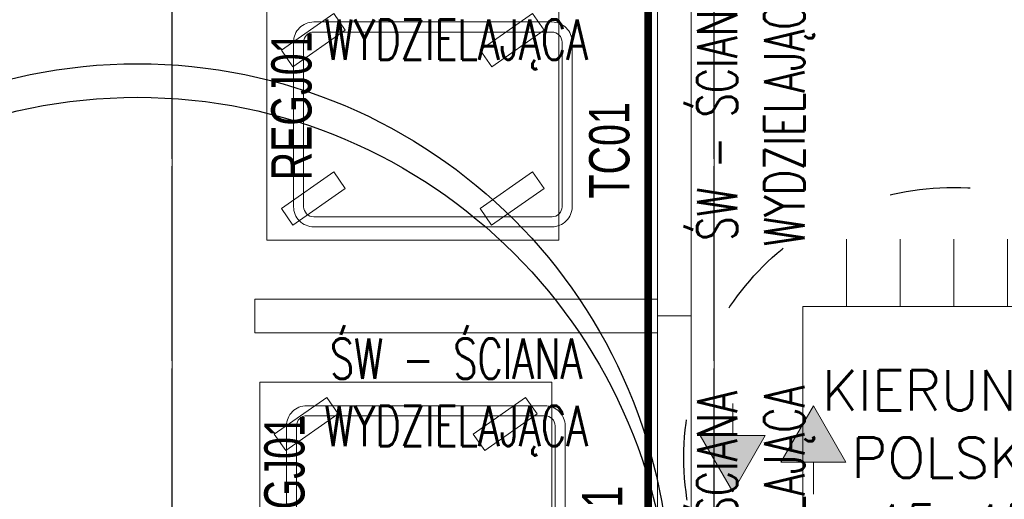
# Model space of a CAD drawing. Header units: millimetres. Extents: x 7483 to 13091, y 8111 to 13871.
# Tile 198 of 256: x 10193 to 10339, y 9281 to 9352. Entities that reach past the tile are written whole.
import ezdxf

# ---------------------------------------------------------------- set-up
doc = ezdxf.new("R2010")
doc.units = ezdxf.units.MM
for name, pattern in [('ACAD_ISO03W100', [30, 12, -18]), ('ACAD_ISO04W100', [30, 24, -3, 0, -3]), ('DGN_STYLE_2', [30.2, 18.12, -12.08]), ('KRESKAKROPKA2', [12.7, 6.35, -3.175, 0, -3.175])]:
    doc.linetypes.add(name, pattern=pattern)
for name, color, linetype, lineweight, true_color in [('a___wymiary', 7, 'Continuous', 5, 0x000000), ('wymiary', 7, 'Continuous', 5, 0xb2b2b2), ('zielony', 7, 'Continuous', 5, 0x2fa745)]:
    doc.layers.add(name, color=color, linetype=linetype, lineweight=lineweight, true_color=true_color)
doc.layers.add('AS_Siatki', color=72, linetype='Continuous')
doc.layers.add('Indeksy_urządzeń_gastronomicznych', color=242, linetype='Continuous')
for name, color, linetype, lineweight in [('CHLODNICTWO', 94, 'Continuous', 15), ('CZ-GR', 236, 'Continuous', 30), ('MEBLE PKN', 150, 'Continuous', 20), ('OSI', 64, 'KRESKAKROPKA2', 0)]:
    doc.layers.add(name, color=color, linetype=linetype, lineweight=lineweight)
doc.layers.add('konstrukcja poglądowo', color=7, linetype='Continuous', lineweight=5, true_color=0xb2b2b2, plot=False)
doc.layers.add('Powierzchnie', color=21, linetype='DGN_STYLE_2', lineweight=15, plot=False)
doc.styles.add('Arial', font='arial.ttf')
doc.styles.add('JACEK_07', font='simplex.shx', dxfattribs={"width": 0.7})
doc.styles.add('RomanS', font='simplex.shx')
doc.dimstyles.new('wymiary agp1', dxfattribs={"dimtxt": 16, "dimasz": 5, "dimexe": 30, "dimexo": 60, "dimgap": 1.8, "dimtad": 1, "dimdec": 3, "dimrnd": 0.5, "dimdsep": 46, "dimtxsty": 'Arial', "dimblk": 'znacznik', "dimcen": 1.5, "dimse1": 1, "dimse2": 1, "dimclrd": 256, "dimazin": 0, "dimtfac": 1, "dimtdec": 3, "dimtmove": 1, "dimatfit": 3, "dimldrblk": 'znacznik', "dimfxl": 0, "dimlwd": -1, "dimarcsym": 0})

# ---------------------------------------------------------------- blocks, each defined once
blk = doc.blocks.new('Taca 300x410 TC01')
for points in [[(3, 0), (27.5, 0, -0.414214), (30.5, -3), (30.5, -38.5, -0.414214), (27.5, -41.5), (3, -41.5, -0.414214), (0, -38.5), (0, -3, -0.414214)], [(3, -1.5), (27.5, -1.5, -0.414214), (29, -3), (29, -38.5, -0.414214), (27.5, -40), (3, -40, -0.414214), (1.5, -38.5), (1.5, -3, -0.414214)]]:
    blk.add_lwpolyline(points, format="xyb", close=True)
at = {"layer": 'Indeksy_urządzeń_gastronomicznych', "color": 242, "insert": (4.22, -44.03, 0), "char_height": 6, "width": 20.9806, "attachment_point": 1, "style": 'JACEK_07'}
blk.add_mtext('{\\fArial|b0|i0|c238|p34;TC01}', dxfattribs=at)
blk = doc.blocks.new('REGJ01-Regał jezdny na tace')
for p, q in [((0, 0), (36, 0)), ((0, -43.5), (0, 0)), ((0, -43.5), (0, 0)), ((0, 0), (36, 0)), ((36, 0), (36, -43.5)), ((36, 0), (36, -43.5)), ((2.26, -3.9), (4.72, -2.18)), ((4.72, -2.18), (10.18, -9.98)), ((25.82, -3.9), (28.28, -2.18)), ((28.28, -2.18), (33.74, -9.98)), ((7.72, -11.7), (2.26, -3.9)), ((31.28, -11.7), (25.82, -3.9)), ((10.18, -9.98), (7.72, -11.7)), ((33.74, -9.98), (31.28, -11.7)), ((2.26, -33.5), (4.72, -31.78)), ((4.72, -31.78), (10.18, -39.58)), ((25.82, -33.52), (28.28, -31.8)), ((28.28, -31.8), (33.74, -39.6)), ((7.72, -41.31), (2.26, -33.5)), ((31.28, -41.32), (25.82, -33.52)), ((10.18, -39.58), (7.72, -41.31)), ((33.74, -39.6), (31.28, -41.32)), ((36, -43.5), (0, -43.5)), ((36, -43.5), (0, -43.5))]:
    blk.add_line(p, q)
at = {"layer": 'Indeksy_urządzeń_gastronomicznych', "color": 242, "insert": (8.92, -0.68), "char_height": 6, "width": 16.4806, "attachment_point": 1, "style": 'JACEK_07'}
blk.add_mtext('{\\fArial|b0|i0|c238|p34;REGJ01}', dxfattribs=at)
blk = doc.blocks.new('ŚW - ŚCIANA WYDZIELAJĄCA')
blk.add_lwpolyline([(0, 60), (0, 0), (5, 0), (5, 60), (0, 60)])
at = {"color": 7, "insert": (14.58, 30), "char_height": 6, "width": 60, "attachment_point": 5, "rotation": 90, "style": 'JACEK_07'}
blk.add_mtext('ŚW - ŚCIANA WYDZIELAJĄCA', dxfattribs=at)
blk = doc.blocks.new('*U981')
blk.add_blockref('ŚW - ŚCIANA WYDZIELAJĄCA', (0, 0))
blk = doc.blocks.new('KIERUNEK POLSKA')
for p, q in [((18839.61, 18351.27), (18839.61, 18361.27)), ((18847.61, 18351.27), (18847.61, 18361.27)), ((18855.61, 18351.27), (18855.61, 18361.27)), ((18863.61, 18351.27), (18863.61, 18361.27)), ((18871.61, 18351.27), (18871.61, 18361.27)), ((18839.61, 18306.27), (18839.61, 18296.27)), ((18847.61, 18306.27), (18847.61, 18296.27)), ((18855.61, 18306.27), (18855.61, 18296.27)), ((18863.61, 18306.27), (18863.61, 18296.27)), ((18871.61, 18306.27), (18871.61, 18296.27))]:
    blk.add_line(p, q)
blk.add_lwpolyline([(18833.11, 18351.27), (18833.11, 18306.27), (18878.11, 18306.27), (18878.11, 18351.27)], close=True)
at = {"layer": 'Defpoints', "linetype": 'ACAD_ISO03W100'}
blk.add_circle((18855.61, 18328.77), 40.22, dxfattribs=at)
at = {"insert": (18855.61, 18328.77), "char_height": 6, "width": 59.7, "attachment_point": 5, "style": 'RomanS'}
blk.add_mtext('KIERUNEK\\PPOLSKA\\P45x45', dxfattribs=at)
blk = doc.blocks.new('znacznik')
at = {"layer": 'a___wymiary'}
for p, q in [((0, 1.394), (0, -1.394)), ((1.394, 0), (-1.394, 0))]:
    blk.add_line(p, q, dxfattribs=at)
at = {"layer": 'a___wymiary', "const_width": 0.2}
blk.add_lwpolyline([(0.876, 0.876), (-0.876, -0.876)], dxfattribs=at)
blk = doc.blocks.new('*D1303')
at = {"layer": 'Defpoints', "color": 0, "transparency": 16777216}
for p in [(8555.29, 11469.36), (10277.02, 11469.36), (8692.03, 9219.56)]:
    blk.add_point(p, dxfattribs=at)
at = {"layer": 'wymiary', "color": 253, "true_color": 0x999999, "transparency": 16777216}
blk.add_line((8555.29, 9224.56), (8555.29, 11464.36), dxfattribs=at)
at = {"layer": 'wymiary', "color": 253, "true_color": 0x999999, "transparency": 16777216, "xscale": 5, "yscale": 5, "zscale": 5}
for p, rotation in [((8555.29, 11469.36), 90), ((8555.29, 9219.56), 270)]:
    blk.add_blockref('znacznik', p, dxfattribs=dict(at, rotation=rotation))
at = {"layer": 'wymiary', "color": 18, "true_color": 0x000000, "transparency": 16777216, "insert": (8545.32, 10344.46), "char_height": 16, "attachment_point": 5, "rotation": 90, "style": 'Arial'}
blk.add_mtext('2250', dxfattribs=at)
blk = doc.blocks.new('*D1474')
at = {"layer": 'Defpoints', "color": 0, "transparency": 16777216}
for p in [(10227.59, 9375.66), (10128.31, 9298.03), (10227.59, 9296.02)]:
    blk.add_point(p, dxfattribs=at)
at = {"layer": 'wymiary', "color": 253, "true_color": 0x999999, "transparency": 16777216}
blk.add_line((10133.31, 9375.66), (10222.59, 9375.66), dxfattribs=at)
at = {"layer": 'wymiary', "color": 253, "true_color": 0x999999, "transparency": 16777216, "xscale": 5, "yscale": 5, "zscale": 5, "rotation": 180}
blk.add_blockref('znacznik', (10128.31, 9375.66), dxfattribs=at)
at = {"layer": 'wymiary', "color": 253, "true_color": 0x999999, "transparency": 16777216, "xscale": 5, "yscale": 5, "zscale": 5}
blk.add_blockref('znacznik', (10227.59, 9375.66), dxfattribs=at)
at = {"layer": 'wymiary', "color": 18, "true_color": 0x000000, "transparency": 16777216, "insert": (10177.95, 9385.63), "char_height": 16, "attachment_point": 5, "style": 'Arial'}
blk.add_mtext('99.5', dxfattribs=at)
blk = doc.blocks.new('gfgfddg')
at = {"color": 6, "lineweight": 30}
blk.add_circle((-44.761, -536.426), 15.865, dxfattribs=at)
at = {"layer": 'AS_Siatki', "color": 6, "linetype": 'ACAD_ISO04W100', "lineweight": 30, "ltscale": 0.2}
for p, q in [((-43.733, -576.57), (-43.733, -89.041)), ((-27.577, -576.57), (-27.577, -89.041))]:
    blk.add_line(p, q, dxfattribs=at)
blk = doc.blocks.new('GHGFHGFH')
at = {"layer": 'OSI', "ltscale": 10}
for p, q in [((10215.25, 9014.91), (10215.25, 11674.71)), ((10296.02, 9014.91), (10296.02, 11674.71))]:
    blk.add_line(p, q, dxfattribs=at)

msp = doc.modelspace()

# ---------------------------------------------------------------- hatches: boundary and pattern name
at = {"layer": 'zielony'}
for points in [[(10305.9459, 9286.1332), (10310.7948, 9294.5317), (10315.6437, 9286.1332)], [(10293.9315, 9290.1086), (10298.7803, 9281.7101), (10303.6292, 9290.1086)]]:
    msp.add_hatch(color=256, dxfattribs=at).paths.add_polyline_path(points)

# ---------------------------------------------------------------- linework, layer by layer
at = {"layer": 'Powierzchnie', "const_width": 1}
for points in [[(10286.1119, 10577.6962), (10286.1119, 9229.9116), (8725.2884, 9229.9116), (8725.2884, 10667.207)], [(10216.1109, 10667.7122), (10216.1109, 10587.7122), (10286.1109, 10587.7122), (10286.2441, 9229.9116), (11144.6975, 9229.9116), (11144.6975, 10667.7122), (10216.0952, 10667.7122)]]:
    msp.add_lwpolyline(points, dxfattribs=at)
at = {"layer": 'zielony'}
for p, q in [((10298.7803, 9290.1086), (10298.7777, 9294.869)), ((10310.7948, 9286.1332), (10310.7974, 9281.3728))]:
    msp.add_line(p, q, dxfattribs=at)
for points in [[(10310.7948, 9294.5317), (10315.6437, 9286.1332), (10305.9459, 9286.1332)], [(10298.7803, 9281.7101), (10293.9315, 9290.1086), (10303.6292, 9290.1086)]]:
    msp.add_lwpolyline(points, close=True, dxfattribs=at)

# ---------------------------------------------------------------- block references
at = {"layer": 'CHLODNICTWO', "rotation": 90}
for name, p in [('REGJ01-Regał jezdny na tace', (10229.351, 9319.177)), ('Taca 300x410 TC01', (10233.351, 9321.177)), ('REGJ01-Regał jezdny na tace', (10228.3007, 9262.0582)), ('Taca 300x410 TC01', (10232.3007, 9264.0582))]:
    msp.add_blockref(name, p, dxfattribs=at)
at = {"layer": 'CZ-GR', "color": 7}
msp.add_blockref('GHGFHGFH', (0, -0.35), dxfattribs=at)
at = {"layer": 'konstrukcja poglądowo', "xscale": 5, "yscale": 5, "zscale": 5}
for p in [(10433.9115, 11948.2664), (10433.9115, 11943.2664)]:
    msp.add_blockref('gfgfddg', p, dxfattribs=at)
at = {"layer": 'MEBLE PKN', "rotation": 270}
for p in [(10227.5868, 9367.9197), (10227.5868, 9310.4197)]:
    msp.add_blockref('*U981', p, dxfattribs=at)
at = {"layer": 'MEBLE PKN'}
for name, p in [('*U981', (10287.5868, 9307.9197)), ('KIERUNEK POLSKA', (-8523.8967, -9041.9332)), ('*U981', (10287.5868, 9247.9197))]:
    msp.add_blockref(name, p, dxfattribs=at)

# ---------------------------------------------------------------- dimensions: what is measured, and where the dimension line sits
at = {"layer": 'wymiary'}
dim = msp.add_linear_dim(base=(8555.2864, 11469.3622), p1=(8692.0284, 9219.5616), p2=(10277.0226, 11469.3622), angle=90, dimstyle='wymiary agp1', override={"dimblk": 'znacznik'}, dxfattribs=at)
dim.commit()
dim.dimension.update_dxf_attribs({"geometry": '*D1303', "text_midpoint": (8545.3172, 10344.4619)})
dim = msp.add_linear_dim(base=(10227.5868, 9375.6567), p1=(10128.3111, 9298.026), p2=(10227.5868, 9296.0244), dimstyle='wymiary agp1', override={"dimblk": 'znacznik'}, dxfattribs=at)
dim.commit()
dim.dimension.update_dxf_attribs({"geometry": '*D1474', "text_midpoint": (10177.949, 9385.6259)})

doc.saveas('drawing.dxf')
